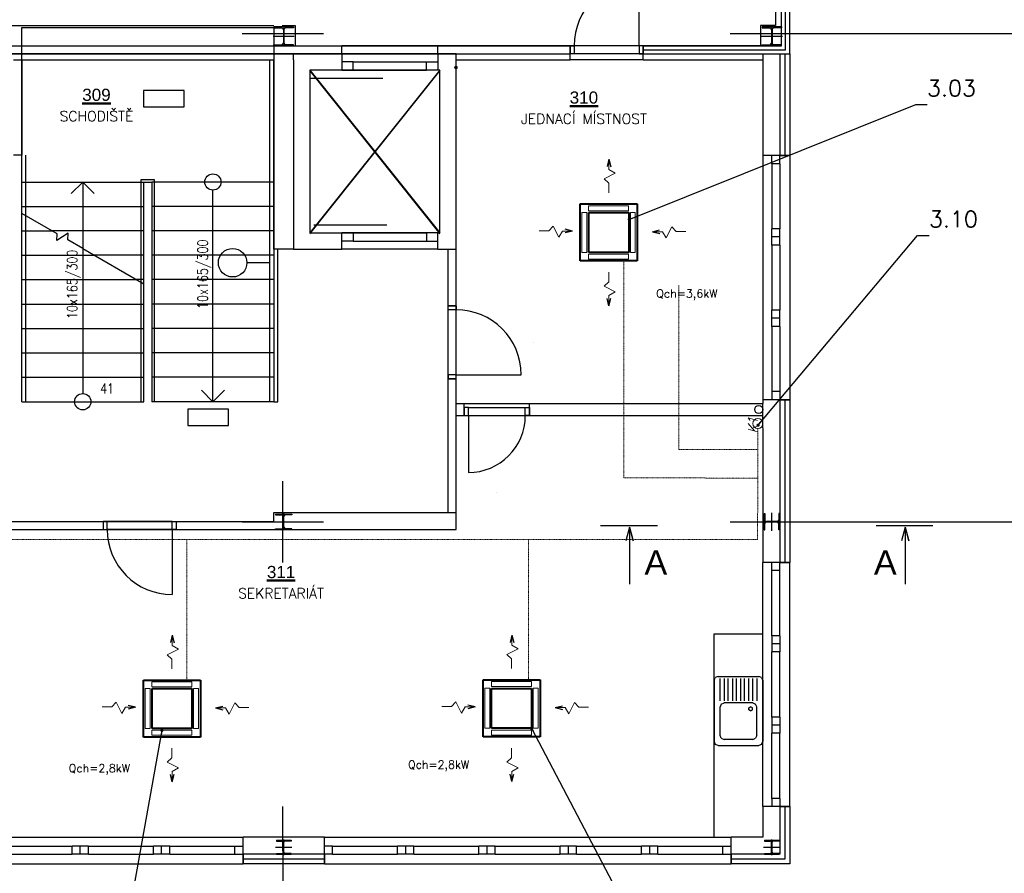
# Model space of a CAD drawing. Header units: millimetres. Extents: x 6435372 to 7248404, y 1559872 to 1886246.
# Tile 149 of 208: x 6968972 to 6981076, y 1679774 to 1690264. Entities that reach past the tile are written whole.
import ezdxf
from ezdxf.enums import TextEntityAlignment as Align

# ---------------------------------------------------------------- set-up
doc = ezdxf.new("R2010")
doc.units = ezdxf.units.MM
doc.linetypes.add('DASHDOT', pattern=[1, 0.5, -0.25, 0, -0.25])
for name, color, linetype, lineweight in [('CKPOPISM', 8, 'Continuous', 50), ('CKPOPISM_POPIS', 8, 'Continuous', 25), ('IN_C_TENKA', 7, 'Continuous', 18), ('V-chladivo', 180, 'OKRUH_1', 40), ('VZT', 130, 'Continuous', 40)]:
    doc.layers.add(name, color=color, linetype=linetype, lineweight=lineweight)
for name, color, linetype in [('Popisky', 7, 'Continuous'), ('Pozice', 6, 'Continuous'), ('Stavba', 152, 'Continuous'), ('VzT šipky', 7, 'Continuous'), ('Řezy', 7, 'Continuous')]:
    doc.layers.add(name, color=color, linetype=linetype)
doc.styles.add('ARIAL', font='arial.ttf')
doc.styles.add('KURZIVA', font='italic__.ttf')
doc.styles.add('ROMANS', font='ROMANS', dxfattribs={"height": 0.2})
doc.styles.get("Standard").update_dxf_attribs({"font": 'romans.shx'})
doc.linetypes.add('OKRUH_1', pattern='A,25,-18,25,-18,["1",Standard,S=9,R=0,X=-5,Y=-4.5],-12', length=98)
doc.dimstyles.new('pozice50', dxfattribs={"dimtxt": 200, "dimasz": 40, "dimexe": 20, "dimexo": 100, "dimgap": 100, "dimtad": 3, "dimjust": 3, "dimdec": 0, "dimtxsty": 'ROMANS', "dimblk": 'OBLIQUE', "dimcen": -3, "dimclrd": 7, "dimclre": 7, "dimclrt": 6, "dimadec": 0, "dimazin": 0, "dimtfac": 1, "dimtdec": 0, "dimtmove": 0, "dimatfit": 3, "dimldrblk": 'DOT', "dimfxl": 1, "dimarcsym": 0})

# ---------------------------------------------------------------- blocks, each defined once
blk = doc.blocks.new('CKBL2010716102454', base_point=(99257, -36297))
blk = doc.blocks.new('CKBL2010716102432', base_point=(100937, -31650))
blk = doc.blocks.new('CKBL2032316081307')
blk = doc.blocks.new('_Dot')
at = {"color": 0, "lineweight": -2}
blk.add_line((-0.5, 0), (-1, 0), dxfattribs=at)
at = {"color": 0, "const_width": 0.5}
blk.add_lwpolyline([(-0.25, 0, 1), (0.25, 0, 1)], format="xyb", close=True, dxfattribs=at)
blk = doc.blocks.new('_Oblique')
at = {"color": 0, "lineweight": -2}
blk.add_line((-0.5, -0.5), (0.5, 0.5), dxfattribs=at)

msp = doc.modelspace()

# ---------------------------------------------------------------- linework, layer by layer
at = {"layer": 'IN_C_TENKA'}
for p, q in [((6974137.4, 1689633.9), (6972537.4, 1687633.9)), ((6972537.4, 1689633.9), (6974137.4, 1687633.9))]:
    msp.add_line(p, q, dxfattribs=at)
at = {"layer": 'Stavba'}
for p, q in [((6978262.4, 1691843.9), (6978262.4, 1690193.9)), ((6978337.4, 1689943.9), (6978337.4, 1691843.9)), ((6978337.4, 1689943.9), (6978337.4, 1691843.9)), ((6978387.4, 1689893.9), (6978387.4, 1691843.9)), ((6978437.4, 1689843.9), (6978437.4, 1691843.9)), ((6978437.4, 1689843.9), (6978437.4, 1691843.9)), ((6976587.4, 1689943.9), (6976587.4, 1690743.9)), ((6966077.4, 1690193.9), (6972097.4, 1690193.9)), ((6968997.4, 1687883.7), (6968997.4, 1690168.9)), ((6968997.4, 1690168.9), (6972097.4, 1690168.9)), ((6971705.4, 1690093.9), (6972705.4, 1690093.9)), ((6972337.4, 1690173.9), (6972097.4, 1690173.9)), ((6972097.4, 1690173.9), (6972097.4, 1690161.9)), ((6972097.4, 1690168.9), (6972097.4, 1685568.9)), ((6972097.4, 1690161.9), (6972192.6, 1690161.9)), ((6972197.4, 1690193.9), (6972357.4, 1690193.9)), ((6972213.6, 1690140.9), (6972213.6, 1689976.9)), ((6972217.4, 1690183.9), (6972217.4, 1689933.9)), ((6972221.1, 1690140.9), (6972221.1, 1689976.9)), ((6972337.4, 1690161.9), (6972242.1, 1690161.9)), ((6972337.4, 1690173.9), (6972337.4, 1690161.9)), ((6972357.4, 1690193.9), (6972357.4, 1689943.9)), ((6977705.3, 1690093.9), (6982309.7, 1690093.9)), ((6978077.4, 1690193.9), (6978077.4, 1689943.9)), ((6978262.4, 1690193.9), (6978077.4, 1690193.9)), ((6978337.4, 1690173.9), (6978097.4, 1690173.9)), ((6978097.4, 1690173.9), (6978097.4, 1690161.9)), ((6978097.4, 1690161.9), (6978192.6, 1690161.9)), ((6978213.6, 1690140.9), (6978213.6, 1689976.9)), ((6978217.4, 1690183.9), (6978217.4, 1689933.9)), ((6978221.1, 1690140.9), (6978221.1, 1689976.9)), ((6978337.4, 1690161.9), (6978242.1, 1690161.9)), ((6978337.4, 1690173.9), (6978337.4, 1690161.9)), ((6972347.4, 1690058.9), (6972087.4, 1690058.9)), ((6978347.4, 1690058.9), (6978087.4, 1690058.9)), ((6961497.4, 1689943.9), (6975737.4, 1689943.9)), ((6972097.4, 1689943.9), (6972097.4, 1689955.9)), ((6972097.4, 1689955.9), (6972192.6, 1689955.9)), ((6972097.4, 1689943.9), (6972197.4, 1689943.9)), ((6972337.4, 1689943.9), (6972097.4, 1689943.9)), ((6972337.4, 1689955.9), (6972242.1, 1689955.9)), ((6972337.4, 1689943.9), (6972337.4, 1689955.9)), ((6974112.4, 1689943.9), (6972932.4, 1689943.9)), ((6972932.4, 1689843.9), (6972932.4, 1689943.9)), ((6975737.4, 1689943.9), (6974112.4, 1689943.9)), ((6974112.4, 1689843.9), (6974112.4, 1689943.9)), ((6976637.4, 1689943.9), (6975737.4, 1689943.9)), ((6975737.4, 1689943.9), (6975787.4, 1689943.9)), ((6975737.4, 1689843.9), (6975737.4, 1689943.9)), ((6975737.4, 1689843.9), (6975737.4, 1689943.9)), ((6975737.4, 1689943.9), (6975737.4, 1689843.9)), ((6976587.4, 1689943.9), (6975787.4, 1689943.9)), ((6975787.4, 1689943.9), (6975787.4, 1689843.9)), ((6976637.4, 1689943.9), (6976587.4, 1689943.9)), ((6976587.4, 1689943.9), (6976587.4, 1689843.9)), ((6976637.4, 1689843.9), (6976637.4, 1689943.9)), ((6976637.4, 1689843.9), (6976637.4, 1689943.9)), ((6978337.4, 1689943.9), (6976637.4, 1689943.9)), ((6976637.4, 1689943.9), (6978337.4, 1689943.9)), ((6976637.4, 1689943.9), (6976637.4, 1689843.9)), ((6976637.4, 1689893.9), (6978387.4, 1689893.9)), ((6978097.4, 1689943.9), (6978097.4, 1689955.9)), ((6978097.4, 1689955.9), (6978192.6, 1689955.9)), ((6978337.4, 1689943.9), (6978097.4, 1689943.9)), ((6978337.4, 1689955.9), (6978242.1, 1689955.9)), ((6978337.4, 1689943.9), (6978337.4, 1689955.9)), ((6961497.4, 1689843.9), (6975737.4, 1689843.9)), ((6961827.4, 1689843.9), (6972337.4, 1689843.9)), ((6972337.4, 1689843.9), (6961827.4, 1689843.9)), ((6968897.4, 1689768.9), (6968997.4, 1689768.9)), ((6968997.4, 1689768.9), (6972097.4, 1689768.9)), ((6968997.4, 1689768.9), (6968997.4, 1688598.9)), ((6972047.4, 1685568.8), (6972047.4, 1689768.9)), ((6972097.4, 1687443.9), (6972097.4, 1689768.9)), ((6972932.4, 1689843.9), (6972337.4, 1689843.9)), ((6972337.4, 1689843.9), (6972932.4, 1689843.9)), ((6972932.4, 1689843.9), (6972337.4, 1689843.9)), ((6972337.4, 1689843.9), (6972337.4, 1689843.9)), ((6972337.4, 1689768.9), (6972337.4, 1689843.9)), ((6972337.4, 1689768.9), (6972337.4, 1687443.9)), ((6974112.4, 1689843.9), (6972932.4, 1689843.9)), ((6974112.4, 1689843.9), (6972932.4, 1689843.9)), ((6972932.4, 1689843.9), (6972932.4, 1689643.9)), ((6972932.4, 1689743.9), (6972932.4, 1689643.9)), ((6973072.4, 1689743.9), (6972932.4, 1689743.9)), ((6973072.4, 1689743.9), (6973972.4, 1689743.9)), ((6973072.4, 1689643.9), (6973072.4, 1689743.9)), ((6973972.4, 1689643.9), (6973972.4, 1689743.9)), ((6973972.4, 1689743.9), (6974112.4, 1689743.9)), ((6974112.4, 1689843.9), (6974112.4, 1689643.9)), ((6974337.4, 1689843.9), (6974112.4, 1689843.9)), ((6974112.4, 1689743.9), (6974112.4, 1689643.9)), ((6974337.4, 1689843.9), (6975737.4, 1689843.9)), ((6974337.4, 1689768.9), (6974337.4, 1689843.9)), ((6974337.4, 1689768.9), (6975737.4, 1689768.9)), ((6974337.4, 1687443.9), (6974337.4, 1689768.9)), ((6974337.4, 1689768.9), (6974337.4, 1689768.9)), ((6975787.4, 1689843.9), (6975737.4, 1689843.9)), ((6975737.4, 1689768.9), (6975737.4, 1689843.9)), ((6976637.4, 1689843.9), (6975737.4, 1689843.9)), ((6976637.4, 1689768.9), (6975737.4, 1689768.9)), ((6976587.4, 1689843.9), (6975787.4, 1689843.9)), ((6976587.4, 1689843.9), (6976637.4, 1689843.9)), ((6976637.4, 1689768.9), (6976637.4, 1689843.9)), ((6976637.4, 1689843.9), (6978107.4, 1689843.9)), ((6976637.4, 1689843.9), (6978437.4, 1689843.9)), ((6976637.4, 1689768.9), (6978107.4, 1689768.9)), ((6978107.4, 1689843.9), (6978437.4, 1689843.9)), ((6978107.4, 1689843.9), (6978107.4, 1689768.9)), ((6978107.4, 1689843.9), (6978107.4, 1688593.9)), ((6978317.4, 1689843.9), (6978317.4, 1688593.9)), ((6978317.4, 1689843.9), (6978437.4, 1689843.9)), ((6978377.4, 1689843.9), (6978377.4, 1688593.9)), ((6978437.4, 1689843.9), (6978437.4, 1688593.9)), ((6972537.4, 1689643.9), (6972537.4, 1687643.9)), ((6972932.4, 1689643.9), (6972537.4, 1689643.9)), ((6972537.4, 1689643.9), (6974137.4, 1687643.9)), ((6974137.4, 1689643.9), (6972537.4, 1687643.9)), ((6974112.4, 1689643.9), (6972932.4, 1689643.9)), ((6972932.4, 1689643.9), (6973072.4, 1689643.9)), ((6973072.4, 1689643.9), (6973972.4, 1689643.9)), ((6974112.4, 1689643.9), (6973972.4, 1689643.9)), ((6974137.4, 1689643.9), (6974112.4, 1689643.9)), ((6974137.4, 1687643.9), (6974137.4, 1689643.9)), ((6972537.4, 1689543.9), (6973437.4, 1689543.9)), ((6970994.1, 1689394.7), (6970494.1, 1689394.7)), ((6970494.1, 1689394.7), (6970494.1, 1689194.7)), ((6970994.1, 1689194.7), (6970994.1, 1689394.7)), ((6970494.1, 1689194.7), (6970994.1, 1689194.7)), ((6968997.4, 1688598.9), (6968897.4, 1688598.9)), ((6968997.4, 1687498.9), (6968997.4, 1688598.9)), ((6969047.4, 1685568.9), (6969047.4, 1688598.9)), ((6978107.4, 1688593.9), (6978107.4, 1685593.9)), ((6978437.4, 1688593.9), (6978107.4, 1688593.9)), ((6978217.4, 1688493.9), (6978217.4, 1688593.9)), ((6978317.4, 1688593.9), (6978217.4, 1688593.9)), ((6978317.4, 1688493.9), (6978317.4, 1688593.9)), ((6978317.4, 1688593.9), (6978437.4, 1688593.9)), ((6978437.4, 1688593.9), (6978437.4, 1685593.9)), ((6978217.4, 1688493.9), (6978217.4, 1687693.9)), ((6978317.4, 1688493.9), (6978217.4, 1688493.9)), ((6978317.4, 1688493.9), (6978317.4, 1687693.9)), ((6970467.4, 1687035), (6970467.4, 1688298.9)), ((6970467.4, 1688298.9), (6970497.4, 1688298.9)), ((6970497.4, 1688298.9), (6970627.4, 1688298.9)), ((6970627.4, 1688298.9), (6970627.4, 1685568.8)), ((6968997.4, 1688268.9), (6970497.4, 1688268.9)), ((6968997.4, 1688268.9), (6970497.4, 1688268.9)), ((6969747.4, 1688268.9), (6969606.1, 1688127.6)), ((6969747.4, 1688268.9), (6969888.7, 1688127.6)), ((6969747.4, 1688268.9), (6969747.4, 1685668.8)), ((6970497.4, 1687017.7), (6970497.4, 1688268.9)), ((6970497.4, 1688268.9), (6970597.4, 1688268.9)), ((6972097.4, 1688268.9), (6970597.4, 1688268.9)), ((6972097.4, 1688268.9), (6970597.4, 1688268.9)), ((6970597.4, 1688268.9), (6970597.4, 1685568.9)), ((6971347.4, 1685568.9), (6971347.4, 1688169)), ((6968997.4, 1687968.9), (6970497.4, 1687968.9)), ((6972097.4, 1687968.9), (6970597.4, 1687968.9)), ((6968997.4, 1685568.9), (6968997.4, 1687883.7)), ((6969432.4, 1687632.5), (6968997.4, 1687883.7)), ((6969432.4, 1687632.5), (6968997.4, 1687883.7)), ((6968997.4, 1687668.9), (6969369.5, 1687668.9)), ((6970497.4, 1687668.9), (6969369.5, 1687668.9)), ((6972097.4, 1687668.9), (6970597.4, 1687668.9)), ((6972586.4, 1687742.2), (6973486.4, 1687742.2)), ((6978217.4, 1687593.9), (6978217.4, 1687693.9)), ((6978317.4, 1687693.9), (6978217.4, 1687693.9)), ((6978317.4, 1687593.9), (6978317.4, 1687693.9)), ((6969567.4, 1687641.2), (6969427.4, 1687548.8)), ((6969567.4, 1687641.2), (6969427.4, 1687548.8)), ((6969427.4, 1687548.8), (6969432.4, 1687632.5)), ((6969427.4, 1687548.8), (6969432.4, 1687632.5)), ((6969562.3, 1687557.5), (6969567.4, 1687641.2)), ((6969562.3, 1687557.5), (6969567.4, 1687641.2)), ((6969747.4, 1687450.7), (6969562.3, 1687557.5)), ((6969747.4, 1687450.7), (6969562.3, 1687557.5)), ((6972537.4, 1687643.9), (6972932.4, 1687643.9)), ((6974112.4, 1687643.9), (6972932.4, 1687643.9)), ((6972932.4, 1687443.9), (6972932.4, 1687643.9)), ((6972932.4, 1687643.9), (6973072.4, 1687643.9)), ((6972932.4, 1687543.9), (6972932.4, 1687643.9)), ((6973072.4, 1687643.9), (6973972.4, 1687643.9)), ((6973072.4, 1687643.9), (6973072.4, 1687543.9)), ((6974112.4, 1687643.9), (6973972.4, 1687643.9)), ((6973972.4, 1687643.9), (6973972.4, 1687543.9)), ((6974112.4, 1687643.9), (6974137.4, 1687643.9)), ((6974112.4, 1687443.9), (6974112.4, 1687643.9)), ((6974112.4, 1687543.9), (6974112.4, 1687643.9)), ((6978317.4, 1687593.9), (6978217.4, 1687593.9)), ((6978217.4, 1687493.9), (6978217.4, 1687593.9)), ((6978317.4, 1687493.9), (6978317.4, 1687593.9)), ((6969747.4, 1687450.7), (6970497.4, 1687017.7)), ((6969747.4, 1687450.7), (6970497.4, 1687017.7)), ((6972337.4, 1687443.9), (6972097.4, 1687443.9)), ((6972147.4, 1685568.8), (6972147.4, 1687443.9)), ((6972337.4, 1687443.9), (6972932.4, 1687443.9)), ((6973072.4, 1687543.9), (6972932.4, 1687543.9)), ((6974112.4, 1687443.9), (6972932.4, 1687443.9)), ((6973072.4, 1687543.9), (6973972.4, 1687543.9)), ((6973972.4, 1687543.9), (6974112.4, 1687543.9)), ((6974112.4, 1687443.9), (6974237.4, 1687443.9)), ((6974237.4, 1686748.9), (6974237.4, 1687443.9)), ((6974237.4, 1687443.9), (6974337.4, 1687443.9)), ((6974337.4, 1686748.9), (6974337.4, 1687443.9)), ((6978217.4, 1687493.9), (6978217.4, 1686693.9)), ((6978317.4, 1687493.9), (6978217.4, 1687493.9)), ((6978317.4, 1687493.9), (6978317.4, 1686693.9)), ((6968997.4, 1687368.9), (6969889.1, 1687368.9)), ((6970497.4, 1687368.9), (6969889.1, 1687368.9)), ((6972097.4, 1687368.9), (6970597.4, 1687368.9)), ((6972047.4, 1687276.8), (6971764.6, 1687276.8)), ((6968997.4, 1687068.9), (6970408.7, 1687068.9)), ((6970497.4, 1687068.9), (6970408.7, 1687068.9)), ((6972097.4, 1687068.9), (6970597.4, 1687068.9)), ((6970467.4, 1685568.8), (6970467.4, 1687035)), ((6970497.4, 1685568.9), (6970497.4, 1687017.7)), ((6968997.4, 1686768.9), (6970497.4, 1686768.9)), ((6972097.4, 1686768.9), (6970597.4, 1686768.9)), ((6974237.4, 1685848.9), (6974237.4, 1686748.9)), ((6974337.4, 1686748.9), (6974237.4, 1686748.9)), ((6974237.4, 1686698.9), (6974237.4, 1686748.9)), ((6974237.4, 1686748.9), (6974337.4, 1686748.9)), ((6974237.4, 1685898.9), (6974237.4, 1686698.9)), ((6974337.4, 1686698.9), (6974237.4, 1686698.9)), ((6974337.4, 1685848.9), (6974337.4, 1686748.9)), ((6974337.4, 1686748.9), (6974337.4, 1686698.9)), ((6974337.4, 1685898.9), (6974337.4, 1686698.9)), ((6978217.4, 1686593.9), (6978217.4, 1686693.9)), ((6978317.4, 1686693.9), (6978217.4, 1686693.9)), ((6978317.4, 1686593.9), (6978217.4, 1686593.9)), ((6978217.4, 1686493.9), (6978217.4, 1686593.9)), ((6978317.4, 1686593.9), (6978317.4, 1686693.9)), ((6978317.4, 1686493.9), (6978317.4, 1686593.9)), ((6968997.4, 1686468.9), (6970497.4, 1686468.9)), ((6972097.4, 1686468.9), (6970597.4, 1686468.9)), ((6978217.4, 1686493.9), (6978217.4, 1685693.9)), ((6978317.4, 1686493.9), (6978217.4, 1686493.9)), ((6978317.4, 1686493.9), (6978317.4, 1685693.9)), ((6975282.4, 1686298.9), (6975282.4, 1686298.9)), ((6968997.4, 1686168.9), (6970497.4, 1686168.9)), ((6972097.4, 1686168.9), (6970597.4, 1686168.9)), ((6968997.4, 1685868.9), (6970497.4, 1685868.9)), ((6972097.4, 1685868.9), (6970597.4, 1685868.9)), ((6974337.4, 1685898.9), (6974237.4, 1685898.9)), ((6974237.4, 1685898.9), (6974237.4, 1685848.9)), ((6974337.4, 1685848.9), (6974337.4, 1685898.9)), ((6974337.4, 1685898.9), (6975137.4, 1685898.9)), ((6974337.4, 1685848.9), (6974237.4, 1685848.9)), ((6974237.4, 1685848.9), (6974337.4, 1685848.9)), ((6974237.4, 1684208.9), (6974237.4, 1685848.9)), ((6974337.4, 1685548.9), (6974337.4, 1685848.9)), ((6971347.4, 1685568.9), (6971206.1, 1685710.2)), ((6971347.4, 1685568.9), (6971488.7, 1685710.2)), ((6978317.4, 1685693.9), (6978217.4, 1685693.9)), ((6978217.4, 1685693.9), (6978217.4, 1685593.9)), ((6978317.4, 1685693.9), (6978317.4, 1685593.9)), ((6968997.4, 1685568.9), (6970497.4, 1685568.9)), ((6968997.4, 1685568.8), (6968997.4, 1685568.9)), ((6969047.4, 1685568.8), (6969047.4, 1685568.9)), ((6970497.4, 1685568.8), (6970497.4, 1685568.9)), ((6972097.4, 1685568.9), (6970597.4, 1685568.9)), ((6970597.4, 1685568.9), (6970597.4, 1685568.8)), ((6972097.4, 1685568.9), (6972097.4, 1685568.8)), ((6972097.4, 1685568.8), (6972147.4, 1685568.8)), ((6974337.4, 1685398.9), (6974337.4, 1685548.9)), ((6974337.4, 1685548.9), (6974437.4, 1685548.9)), ((6974437.4, 1685548.9), (6975237.4, 1685548.9)), ((6974437.4, 1685398.9), (6974437.4, 1685548.9)), ((6974487.4, 1685498.9), (6974437.4, 1685498.9)), ((6974437.4, 1685498.9), (6974437.4, 1685398.9)), ((6974487.4, 1685498.9), (6975187.4, 1685498.9)), ((6974487.4, 1685398.9), (6974487.4, 1685498.9)), ((6975187.4, 1685398.9), (6975187.4, 1685498.9)), ((6975187.4, 1685498.9), (6975237.4, 1685498.9)), ((6975237.4, 1685548.9), (6978107.4, 1685548.9)), ((6975237.4, 1685398.9), (6975237.4, 1685548.9)), ((6975237.4, 1685498.9), (6975237.4, 1685398.9)), ((6978437.4, 1685593.9), (6978107.4, 1685593.9)), ((6978107.4, 1685593.9), (6978107.4, 1685548.9)), ((6978107.4, 1685248.9), (6978107.4, 1685548.9)), ((6978317.4, 1685593.9), (6978217.4, 1685593.9)), ((6978317.4, 1685593.9), (6978317.4, 1683593.9)), ((6978317.4, 1685593.9), (6978437.4, 1685593.9)), ((6978377.4, 1685593.9), (6978377.4, 1683593.9)), ((6978437.4, 1685593.9), (6978437.4, 1683593.9)), ((6971537.4, 1685475.5), (6971037.4, 1685475.5)), ((6971037.4, 1685475.5), (6971037.4, 1685275.5)), ((6971537.4, 1685275.5), (6971537.4, 1685475.5)), ((6974337.4, 1685398.9), (6974437.4, 1685398.9)), ((6974337.4, 1683998.9), (6974337.4, 1685398.9)), ((6974437.4, 1685398.9), (6975237.4, 1685398.9)), ((6974437.4, 1685398.9), (6974487.4, 1685398.9)), ((6974487.4, 1685398.9), (6975187.4, 1685398.9)), ((6974487.4, 1685398.9), (6974487.4, 1684698.9)), ((6975237.4, 1685398.9), (6975187.4, 1685398.9)), ((6975237.4, 1685398.9), (6978107.4, 1685398.9)), ((6971037.4, 1685275.5), (6971537.4, 1685275.5)), ((6978107.4, 1685248.9), (6978107.4, 1683593.9)), ((6972205.4, 1683593.9), (6972205.4, 1684593.9)), ((6974837.4, 1684453.9), (6974837.4, 1684453.9)), ((6972097.4, 1684098.9), (6972097.4, 1684208.9)), ((6972097.4, 1684208.9), (6972337.4, 1684208.9)), ((6972117.4, 1684188.9), (6972317.4, 1684188.9)), ((6972117.4, 1684188.9), (6972117.4, 1684178.9)), ((6972117.4, 1684178.9), (6972196.1, 1684178.9)), ((6972214.1, 1684026.9), (6972214.1, 1684160.9)), ((6972217.4, 1683988.9), (6972217.4, 1684198.9)), ((6972220.6, 1684026.9), (6972220.6, 1684160.9)), ((6972317.4, 1684178.9), (6972238.6, 1684178.9)), ((6972317.4, 1684188.9), (6972317.4, 1684178.9)), ((6972337.4, 1684208.9), (6974237.4, 1684208.9)), ((6972337.4, 1684208.9), (6972337.4, 1684208.9)), ((6974237.4, 1684208.9), (6974337.4, 1684208.9)), ((6978122.4, 1683993.9), (6978122.4, 1684193.9)), ((6978122.4, 1684193.9), (6978132.4, 1684193.9)), ((6978132.4, 1684193.9), (6978132.4, 1684115.1)), ((6978217.4, 1683983.9), (6978217.4, 1684203.9)), ((6978312.4, 1684193.9), (6978302.4, 1684193.9)), ((6978302.4, 1684193.9), (6978302.4, 1684115.1)), ((6978312.4, 1683993.9), (6978312.4, 1684193.9)), ((6967697.4, 1684098.9), (6969997.4, 1684098.9)), ((6969997.4, 1684098.9), (6969997.4, 1683998.9)), ((6969997.4, 1684098.9), (6970897.4, 1684098.9)), ((6970047.4, 1684098.9), (6969997.4, 1684098.9)), ((6969997.4, 1684098.9), (6969997.4, 1683998.9)), ((6970847.4, 1684098.9), (6970047.4, 1684098.9)), ((6970047.4, 1683998.9), (6970047.4, 1684098.9)), ((6970847.4, 1683998.9), (6970847.4, 1684098.9)), ((6970847.4, 1684098.9), (6970897.4, 1684098.9)), ((6970897.4, 1684098.9), (6970897.4, 1683998.9)), ((6970897.4, 1684098.9), (6970897.4, 1683998.9)), ((6970897.4, 1684098.9), (6972097.4, 1684098.9)), ((6971705.4, 1684093.9), (6972705.4, 1684093.9)), ((6972107.4, 1684093.9), (6972327.4, 1684093.9)), ((6977705.3, 1684093.9), (6982309.7, 1684093.9)), ((6978322.4, 1684093.9), (6978112.4, 1684093.9)), ((6978132.4, 1683993.9), (6978132.4, 1684072.6)), ((6978284.4, 1684097.1), (6978150.4, 1684097.1)), ((6978284.4, 1684090.6), (6978150.4, 1684090.6)), ((6978302.4, 1683993.9), (6978302.4, 1684072.6)), ((6967767.4, 1683998.9), (6969997.4, 1683998.9)), ((6969997.4, 1683998.9), (6970897.4, 1683998.9)), ((6969997.4, 1683998.9), (6970047.4, 1683998.9)), ((6970847.4, 1683998.9), (6970047.4, 1683998.9)), ((6970897.4, 1683998.9), (6970847.4, 1683998.9)), ((6970847.4, 1683998.9), (6970847.4, 1683198.9)), ((6970897.4, 1683998.9), (6974337.4, 1683998.9)), ((6972117.4, 1683998.9), (6972117.4, 1684008.9)), ((6972117.4, 1684008.9), (6972196.1, 1684008.9)), ((6972117.4, 1683998.9), (6972317.4, 1683998.9)), ((6972317.4, 1684008.9), (6972238.6, 1684008.9)), ((6972317.4, 1683998.9), (6972317.4, 1684008.9)), ((6978122.4, 1683993.9), (6978132.4, 1683993.9)), ((6978312.4, 1683993.9), (6978302.4, 1683993.9)), ((6978107.4, 1680593.9), (6978107.4, 1683593.9)), ((6978437.4, 1683593.9), (6978107.4, 1683593.9)), ((6978217.4, 1683493.9), (6978217.4, 1683593.9)), ((6978317.4, 1683593.9), (6978217.4, 1683593.9)), ((6978317.4, 1683493.9), (6978317.4, 1683593.9)), ((6978317.4, 1683593.9), (6978437.4, 1683593.9)), ((6978437.4, 1680593.9), (6978437.4, 1683593.9)), ((6978217.4, 1682693.9), (6978217.4, 1683493.9)), ((6978317.4, 1683493.9), (6978217.4, 1683493.9)), ((6978317.4, 1682693.9), (6978317.4, 1683493.9)), ((6977507.4, 1680218.4), (6977507.4, 1682718.4)), ((6977507.4, 1682718.4), (6978107.4, 1682718.4)), ((6978317.4, 1682693.9), (6978217.4, 1682693.9)), ((6978217.4, 1682693.9), (6978217.4, 1682593.9)), ((6978317.4, 1682593.9), (6978217.4, 1682593.9)), ((6978217.4, 1682593.9), (6978217.4, 1682493.9)), ((6978317.4, 1682693.9), (6978317.4, 1682593.9)), ((6978317.4, 1682593.9), (6978317.4, 1682493.9)), ((6978217.4, 1681693.9), (6978217.4, 1682493.9)), ((6978317.4, 1682493.9), (6978217.4, 1682493.9)), ((6978317.4, 1681693.9), (6978317.4, 1682493.9)), ((6977507.4, 1682143.4), (6977522, 1682178.7)), ((6977507.4, 1682143.4), (6977507.4, 1681868.4)), ((6977557.4, 1682193.4), (6977522, 1682178.7)), ((6977557.4, 1682193.4), (6978057.4, 1682193.4)), ((6977582.4, 1681893.4), (6977582.4, 1682168.4)), ((6977632.4, 1682168.4), (6977632.4, 1681893.4)), ((6977682.4, 1681893.4), (6977682.4, 1682168.4)), ((6977732.4, 1682168.4), (6977732.4, 1681893.4)), ((6977782.4, 1681893.4), (6977782.4, 1682168.4)), ((6977832.4, 1682168.4), (6977832.4, 1681893.4)), ((6977882.4, 1681893.4), (6977882.4, 1682168.4)), ((6977932.4, 1682168.4), (6977932.4, 1681893.4)), ((6977982.4, 1681893.4), (6977982.4, 1682168.4)), ((6978032.4, 1682168.4), (6978032.4, 1681893.4)), ((6978092.7, 1682178.7), (6978057.4, 1682193.4)), ((6978092.7, 1682178.7), (6978107.4, 1682143.4)), ((6978107.4, 1682143.4), (6978107.4, 1681868.4)), ((6977507.4, 1681868.4), (6977507.4, 1681393.4)), ((6977597, 1681853.7), (6977632.4, 1681868.4)), ((6977982.4, 1681868.4), (6977632.4, 1681868.4)), ((6977982.4, 1681868.4), (6978017.7, 1681853.7)), ((6978107.4, 1681868.4), (6978107.4, 1681393.4)), ((6977597, 1681853.7), (6977582.4, 1681818.4)), ((6977582.4, 1681468.4), (6977582.4, 1681818.4)), ((6977935.7, 1681805.9), (6977957.4, 1681818.4)), ((6977935.7, 1681780.9), (6977935.7, 1681805.9)), ((6977957.4, 1681768.4), (6977935.7, 1681780.9)), ((6977979, 1681805.9), (6977957.4, 1681818.4)), ((6977957.4, 1681768.4), (6977979, 1681780.9)), ((6977979, 1681780.9), (6977979, 1681805.9)), ((6978032.4, 1681818.4), (6978017.7, 1681853.7)), ((6978032.4, 1681468.4), (6978032.4, 1681818.4)), ((6978317.4, 1681693.9), (6978217.4, 1681693.9)), ((6978217.4, 1681693.9), (6978217.4, 1681593.9)), ((6978317.4, 1681693.9), (6978317.4, 1681593.9)), ((6978317.4, 1681593.9), (6978217.4, 1681593.9)), ((6978217.4, 1681593.9), (6978217.4, 1681493.9)), ((6978217.4, 1680693.9), (6978217.4, 1681493.9)), ((6978317.4, 1681493.9), (6978217.4, 1681493.9)), ((6978317.4, 1681593.9), (6978317.4, 1681493.9)), ((6978317.4, 1680693.9), (6978317.4, 1681493.9)), ((6977507.4, 1681393.4), (6977522, 1681358)), ((6977597, 1681433), (6977582.4, 1681468.4)), ((6977597, 1681433), (6977632.4, 1681418.4)), ((6977982.4, 1681418.4), (6977632.4, 1681418.4)), ((6977982.4, 1681418.4), (6978017.7, 1681433)), ((6978032.4, 1681468.4), (6978017.7, 1681433)), ((6978092.7, 1681358), (6978107.4, 1681393.4)), ((6977557.4, 1681343.4), (6977522, 1681358)), ((6977557.4, 1681343.4), (6978057.4, 1681343.4)), ((6978092.7, 1681358), (6978057.4, 1681343.4)), ((6978317.4, 1680693.9), (6978217.4, 1680693.9)), ((6978217.4, 1680693.9), (6978217.4, 1680593.9)), ((6978317.4, 1680693.9), (6978317.4, 1680593.9)), ((6972217.5, 1677362.7), (6972205.4, 1680593.9)), ((6978107.4, 1680593.9), (6978107.4, 1680218.4)), ((6978437.4, 1680593.9), (6978107.4, 1680593.9)), ((6978317.4, 1680593.9), (6978217.4, 1680593.9)), ((6978317.4, 1680593.9), (6978317.4, 1680008.4)), ((6978317.4, 1680593.9), (6978437.4, 1680593.9)), ((6978377.4, 1680593.9), (6978377.4, 1679948.4)), ((6978437.4, 1680593.9), (6978437.4, 1679888.4)), ((6967767.4, 1680218.4), (6971717.4, 1680218.4)), ((6972717.4, 1680218.4), (6971717.4, 1680218.4)), ((6971717.4, 1679888.4), (6971717.4, 1680218.4)), ((6972127.4, 1680179.4), (6972307.4, 1680179.4)), ((6972127.4, 1680179.4), (6972127.4, 1680169.9)), ((6972127.4, 1680169.9), (6972199.4, 1680169.9)), ((6972217.4, 1679998.4), (6972217.4, 1680189.4)), ((6972307.4, 1680169.9), (6972235.4, 1680169.9)), ((6972337.4, 1680218.4), (6972237.4, 1680218.4)), ((6972307.4, 1680179.4), (6972307.4, 1680169.9)), ((6972717.4, 1680218.4), (6977717.4, 1680218.4)), ((6972717.4, 1679888.4), (6972717.4, 1680218.4)), ((6977717.4, 1679888.4), (6977717.4, 1680218.4)), ((6978107.4, 1680218.4), (6977717.4, 1680218.4)), ((6978127.4, 1680179.4), (6978307.4, 1680179.4)), ((6978127.4, 1680179.4), (6978127.4, 1680169.9)), ((6978127.4, 1680169.9), (6978199.4, 1680169.9)), ((6978217.4, 1679998.4), (6978217.4, 1680189.4)), ((6978307.4, 1680169.9), (6978235.4, 1680169.9)), ((6978307.4, 1680179.4), (6978307.4, 1680169.9)), ((6968817.4, 1680108.4), (6969617.4, 1680108.4)), ((6969717.4, 1680108.4), (6969617.4, 1680108.4)), ((6969617.4, 1680008.4), (6969617.4, 1680108.4)), ((6969717.4, 1680008.4), (6969717.4, 1680108.4)), ((6969817.4, 1680108.4), (6969717.4, 1680108.4)), ((6969817.4, 1680108.4), (6970617.4, 1680108.4)), ((6969817.4, 1680008.4), (6969817.4, 1680108.4)), ((6970717.4, 1680108.4), (6970617.4, 1680108.4)), ((6970617.4, 1680008.4), (6970617.4, 1680108.4)), ((6970717.4, 1680008.4), (6970717.4, 1680108.4)), ((6970817.4, 1680108.4), (6970717.4, 1680108.4)), ((6970817.4, 1680108.4), (6971617.4, 1680108.4)), ((6970817.4, 1680008.4), (6970817.4, 1680108.4)), ((6971617.4, 1680008.4), (6971617.4, 1680108.4)), ((6971617.4, 1680108.4), (6971717.4, 1680108.4)), ((6971717.4, 1680008.4), (6971717.4, 1680108.4)), ((6972117.4, 1680093.9), (6972317.4, 1680093.9)), ((6972214.4, 1680032.9), (6972214.4, 1680154.9)), ((6972220.4, 1680032.9), (6972220.4, 1680154.9)), ((6972817.4, 1680108.4), (6972717.4, 1680108.4)), ((6972717.4, 1680008.4), (6972717.4, 1680108.4)), ((6972817.4, 1680108.4), (6973617.4, 1680108.4)), ((6972817.4, 1680008.4), (6972817.4, 1680108.4)), ((6973717.4, 1680108.4), (6973617.4, 1680108.4)), ((6973617.4, 1680008.4), (6973617.4, 1680108.4)), ((6973717.4, 1680008.4), (6973717.4, 1680108.4)), ((6973817.4, 1680108.4), (6973717.4, 1680108.4)), ((6973817.4, 1680108.4), (6974617.4, 1680108.4)), ((6973817.4, 1680008.4), (6973817.4, 1680108.4)), ((6974717.4, 1680108.4), (6974617.4, 1680108.4)), ((6974617.4, 1680008.4), (6974617.4, 1680108.4)), ((6974717.4, 1680008.4), (6974717.4, 1680108.4)), ((6974817.4, 1680108.4), (6974717.4, 1680108.4)), ((6974817.4, 1680108.4), (6975617.4, 1680108.4)), ((6974817.4, 1680008.4), (6974817.4, 1680108.4)), ((6975717.4, 1680108.4), (6975617.4, 1680108.4)), ((6975617.4, 1680008.4), (6975617.4, 1680108.4)), ((6975717.4, 1680008.4), (6975717.4, 1680108.4)), ((6975817.4, 1680108.4), (6975717.4, 1680108.4)), ((6975817.4, 1680108.4), (6976617.4, 1680108.4)), ((6975817.4, 1680008.4), (6975817.4, 1680108.4)), ((6976717.4, 1680108.4), (6976617.4, 1680108.4)), ((6976617.4, 1680008.4), (6976617.4, 1680108.4)), ((6976717.4, 1680008.4), (6976717.4, 1680108.4)), ((6976817.4, 1680108.4), (6976717.4, 1680108.4)), ((6976817.4, 1680108.4), (6977617.4, 1680108.4)), ((6976817.4, 1680008.4), (6976817.4, 1680108.4)), ((6977617.4, 1680008.4), (6977617.4, 1680108.4)), ((6977617.4, 1680108.4), (6977717.4, 1680108.4)), ((6977717.4, 1680008.4), (6977717.4, 1680108.4)), ((6978117.4, 1680093.9), (6978317.4, 1680093.9)), ((6978214.4, 1680032.9), (6978214.4, 1680154.9)), ((6978220.4, 1680032.9), (6978220.4, 1680154.9)), ((6968817.4, 1680008.4), (6969617.4, 1680008.4)), ((6969717.4, 1680008.4), (6969617.4, 1680008.4)), ((6969817.4, 1680008.4), (6969717.4, 1680008.4)), ((6969817.4, 1680008.4), (6970617.4, 1680008.4)), ((6970717.4, 1680008.4), (6970617.4, 1680008.4)), ((6970817.4, 1680008.4), (6970717.4, 1680008.4)), ((6970817.4, 1680008.4), (6971617.4, 1680008.4)), ((6971617.4, 1680008.4), (6971717.4, 1680008.4)), ((6972717.4, 1680008.4), (6971717.4, 1680008.4)), ((6971717.4, 1680008.4), (6971717.4, 1679888.4)), ((6972717.4, 1679948.4), (6971717.4, 1679948.4)), ((6972127.4, 1680008.4), (6972127.4, 1680017.9)), ((6972127.4, 1680017.9), (6972199.4, 1680017.9)), ((6972127.4, 1680008.4), (6972307.4, 1680008.4)), ((6972307.4, 1680017.9), (6972235.4, 1680017.9)), ((6972307.4, 1680008.4), (6972307.4, 1680017.9)), ((6972817.4, 1680008.4), (6972717.4, 1680008.4)), ((6972717.4, 1680008.4), (6972717.4, 1679888.4)), ((6972817.4, 1680008.4), (6973617.4, 1680008.4)), ((6973717.4, 1680008.4), (6973617.4, 1680008.4)), ((6973817.4, 1680008.4), (6973717.4, 1680008.4)), ((6973817.4, 1680008.4), (6974617.4, 1680008.4)), ((6974717.4, 1680008.4), (6974617.4, 1680008.4)), ((6974817.4, 1680008.4), (6974717.4, 1680008.4)), ((6974817.4, 1680008.4), (6975617.4, 1680008.4)), ((6975717.4, 1680008.4), (6975617.4, 1680008.4)), ((6975817.4, 1680008.4), (6975717.4, 1680008.4)), ((6975817.4, 1680008.4), (6976617.4, 1680008.4)), ((6976717.4, 1680008.4), (6976617.4, 1680008.4)), ((6976817.4, 1680008.4), (6976717.4, 1680008.4)), ((6976817.4, 1680008.4), (6977617.4, 1680008.4)), ((6977617.4, 1680008.4), (6977717.4, 1680008.4)), ((6978317.4, 1680008.4), (6977717.4, 1680008.4)), ((6977717.4, 1680008.4), (6977717.4, 1679888.4)), ((6978377.4, 1679948.4), (6977717.4, 1679948.4)), ((6978127.4, 1680008.4), (6978127.4, 1680017.9)), ((6978127.4, 1680017.9), (6978199.4, 1680017.9)), ((6978127.4, 1680008.4), (6978307.4, 1680008.4)), ((6978307.4, 1680017.9), (6978235.4, 1680017.9)), ((6978307.4, 1680008.4), (6978307.4, 1680017.9)), ((6966717.4, 1679888.4), (6971717.4, 1679888.4)), ((6972717.4, 1679888.4), (6971717.4, 1679888.4)), ((6972717.4, 1679888.4), (6977717.4, 1679888.4)), ((6978437.4, 1679888.4), (6977717.4, 1679888.4))]:
    msp.add_line(p, q, dxfattribs=at)
for centre, radius in [((6971347.4, 1688268.9), 99.9), ((6971589.6, 1687276.8), 175), ((6969747.4, 1685568.9), 99.9), ((6969747.4, 1685568.9), 0.000000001), ((6978057.4, 1685472.9), 50)]:
    msp.add_circle(centre, radius, dxfattribs=at)
for centre, radius, start, end in [((6976587.4, 1689943.9), 800, 90, 180), ((6972192.6, 1690140.9), 21, 0, 90), ((6972242.1, 1690140.9), 21, 90, 180), ((6978192.6, 1690140.9), 21, 0, 90), ((6978242.1, 1690140.9), 21, 90, 180), ((6972192.6, 1689976.9), 21, 270, 0), ((6972242.1, 1689976.9), 21, 180, 270), ((6978192.6, 1689976.9), 21, 270, 0), ((6978242.1, 1689976.9), 21, 180, 270), ((6974337.4, 1685898.9), 800, 0, 90), ((6974487.4, 1685398.9), 700, 270, 0), ((6972196.1, 1684160.9), 18, 0, 90), ((6972238.6, 1684160.9), 18, 90, 180), ((6978150.4, 1684115.1), 18, 180, 270), ((6978150.4, 1684072.6), 18, 90, 180), ((6978284.4, 1684115.1), 18, 270, 0), ((6978284.4, 1684072.6), 18, 0, 90), ((6970847.4, 1683998.9), 800, 180, 270), ((6972196.1, 1684026.9), 18, 270, 0), ((6972238.6, 1684026.9), 18, 180, 270), ((6972199.4, 1680154.9), 15, 0, 90), ((6972235.4, 1680154.9), 15, 90, 180), ((6978199.4, 1680154.9), 15, 0, 90), ((6978235.4, 1680154.9), 15, 90, 180), ((6972199.4, 1680032.9), 15, 270, 0), ((6972235.4, 1680032.9), 15, 180, 270), ((6978199.4, 1680032.9), 15, 270, 0), ((6978235.4, 1680032.9), 15, 180, 270)]:
    msp.add_arc(centre, radius, start, end, dxfattribs=at)
at = {"layer": 'V-chladivo', "ltscale": 400}
msp.add_circle((6974335.6, 1689676.2), 11.4, dxfattribs=at)
at = {"layer": 'VZT'}
for p, q in [((6975863.5, 1687998.8), (6976563.5, 1687998.8)), ((6975863.5, 1687298.9), (6975863.5, 1687998.8)), ((6976563.5, 1687998.8), (6976563.5, 1687298.9)), ((6975968.5, 1687893.9), (6976458.5, 1687893.9)), ((6975968.5, 1687403.9), (6975968.5, 1687893.9)), ((6976458.5, 1687893.9), (6976458.5, 1687403.9)), ((6976458.5, 1687403.9), (6975968.5, 1687403.9)), ((6976563.5, 1687298.9), (6975863.5, 1687298.9)), ((6970493.8, 1682148.6), (6971193.8, 1682148.6)), ((6970493.8, 1681448.6), (6970493.8, 1682148.6)), ((6971193.8, 1682148.6), (6971193.8, 1681448.6)), ((6974668.7, 1682151.6), (6975368.6, 1682151.6)), ((6974668.7, 1681451.7), (6974668.7, 1682151.6)), ((6975368.6, 1682151.6), (6975368.6, 1681451.7)), ((6970598.8, 1682043.6), (6971088.8, 1682043.6)), ((6970598.8, 1681553.6), (6970598.8, 1682043.6)), ((6971088.8, 1682043.6), (6971088.8, 1681553.6)), ((6974773.6, 1682046.6), (6975263.6, 1682046.6)), ((6974773.6, 1681556.7), (6974773.6, 1682046.6)), ((6975263.6, 1682046.6), (6975263.6, 1681556.7)), ((6971088.8, 1681553.6), (6970598.8, 1681553.6)), ((6975263.6, 1681556.7), (6974773.6, 1681556.7)), ((6971193.8, 1681448.6), (6970493.8, 1681448.6)), ((6975368.6, 1681451.7), (6974668.7, 1681451.7))]:
    msp.add_line(p, q, dxfattribs=at)
at = {"layer": 'VZT', "color": 7, "lineweight": 9}
for p, q in [((6975966, 1687977.6), (6975966, 1687916.7)), ((6976457.9, 1687977.6), (6975966, 1687977.6)), ((6975966, 1687916.7), (6976457.9, 1687916.7)), ((6976457.9, 1687916.7), (6976457.9, 1687977.6)), ((6975945.2, 1687896), (6975884.3, 1687896)), ((6975884.3, 1687896), (6975884.3, 1687404)), ((6975945.2, 1687404), (6975945.2, 1687896)), ((6976539.6, 1687896), (6976478.8, 1687896)), ((6976478.8, 1687896), (6976478.8, 1687404)), ((6976539.6, 1687404), (6976539.6, 1687896)), ((6975884.3, 1687404), (6975945.2, 1687404)), ((6975966, 1687320.1), (6975966, 1687381)), ((6975966, 1687381), (6976457.9, 1687381)), ((6976457.9, 1687320.1), (6975966, 1687320.1)), ((6976457.9, 1687381), (6976457.9, 1687320.1)), ((6976478.8, 1687404), (6976539.6, 1687404)), ((6970596.3, 1682127.4), (6970596.3, 1682066.5)), ((6971088.2, 1682127.4), (6970596.3, 1682127.4)), ((6971088.2, 1682066.5), (6971088.2, 1682127.4)), ((6974771.1, 1682130.4), (6974771.1, 1682069.5)), ((6975263.1, 1682130.4), (6974771.1, 1682130.4)), ((6975263.1, 1682069.5), (6975263.1, 1682130.4)), ((6970575.5, 1682045.7), (6970514.6, 1682045.7)), ((6970514.6, 1682045.7), (6970514.6, 1681553.8)), ((6970575.5, 1681553.8), (6970575.5, 1682045.7)), ((6970596.3, 1682066.5), (6971088.2, 1682066.5)), ((6971169.9, 1682045.7), (6971109, 1682045.7)), ((6971109, 1682045.7), (6971109, 1681553.8)), ((6971169.9, 1681553.8), (6971169.9, 1682045.7)), ((6974750.3, 1682048.7), (6974689.4, 1682048.7)), ((6974689.4, 1682048.7), (6974689.4, 1681556.8)), ((6974750.3, 1681556.8), (6974750.3, 1682048.7)), ((6974771.1, 1682069.5), (6975263.1, 1682069.5)), ((6975344.7, 1682048.7), (6975283.9, 1682048.7)), ((6975283.9, 1682048.7), (6975283.9, 1681556.8)), ((6975344.7, 1681556.8), (6975344.7, 1682048.7)), ((6970514.6, 1681553.8), (6970575.5, 1681553.8)), ((6970596.3, 1681469.9), (6970596.3, 1681530.7)), ((6970596.3, 1681530.7), (6971088.2, 1681530.7)), ((6971088.2, 1681530.7), (6971088.2, 1681469.9)), ((6971109, 1681553.8), (6971169.9, 1681553.8)), ((6974689.4, 1681556.8), (6974750.3, 1681556.8)), ((6974771.1, 1681472.9), (6974771.1, 1681533.8)), ((6974771.1, 1681533.8), (6975263.1, 1681533.8)), ((6975263.1, 1681533.8), (6975263.1, 1681472.9)), ((6975283.9, 1681556.8), (6975344.7, 1681556.8)), ((6971088.2, 1681469.9), (6970596.3, 1681469.9)), ((6975263.1, 1681472.9), (6974771.1, 1681472.9))]:
    msp.add_line(p, q, dxfattribs=at)
at = {"layer": 'VZT', "color": 120, "linetype": 'DASHDOT', "lineweight": 9, "ltscale": 15}
for p, q in [((6976400.4, 1687298.9), (6976400.4, 1684634.2)), ((6977073.4, 1684983), (6977073.4, 1687005.3)), ((6978042.9, 1683876.4), (6978046.5, 1685239)), ((6977073.4, 1684983), (6978044.6, 1684983)), ((6976400.4, 1684634.2), (6978044.9, 1684629.9)), ((6965362.4, 1683876.4), (6975225.2, 1683876.4)), ((6971025.2, 1683876.4), (6971025.2, 1682148.6)), ((6975225.2, 1683876.4), (6975225.2, 1682151.6)), ((6975225.2, 1683876.4), (6978042.9, 1683876.4))]:
    msp.add_line(p, q, dxfattribs=at)
at = {"layer": 'VZT', "color": 120, "linetype": 'ByBlock', "lineweight": 9}
msp.add_circle((6978046.5, 1685300.8), 61.8, dxfattribs=at)
at = {"layer": 'VzT šipky', "color": 7, "lineweight": 25}
for p, q in [((6976216, 1688548.9), (6976194.9, 1688458.7)), ((6976216, 1688548.9), (6976240.2, 1688457.2)), ((6975767.3, 1687666.7), (6975675.7, 1687642.5)), ((6975767.3, 1687666.7), (6975677.1, 1687687.8)), ((6976749, 1687658.6), (6976839.1, 1687679.7)), ((6976749, 1687658.6), (6976840.6, 1687634.4)), ((6976216, 1686748.9), (6976194.9, 1686839.1)), ((6976216, 1686748.9), (6976240.2, 1686840.5)), ((6970846.2, 1682698.6), (6970825.1, 1682608.4)), ((6970846.2, 1682698.6), (6970870.4, 1682607)), ((6975021.1, 1682701.6), (6975000, 1682611.4)), ((6975021.1, 1682701.6), (6975045.3, 1682610)), ((6970397.6, 1681816.4), (6970306, 1681792.2)), ((6970397.6, 1681816.4), (6970307.4, 1681837.6)), ((6971379.2, 1681808.3), (6971469.4, 1681829.4)), ((6971379.2, 1681808.3), (6971470.8, 1681784.1)), ((6974572.4, 1681819.5), (6974480.8, 1681795.2)), ((6974572.4, 1681819.5), (6974482.3, 1681840.6)), ((6975554.1, 1681811.3), (6975644.2, 1681832.4)), ((6975554.1, 1681811.3), (6975645.7, 1681787.1)), ((6970846.2, 1680898.6), (6970825.1, 1680988.8)), ((6970846.2, 1680898.6), (6970870.4, 1680990.2)), ((6975021.1, 1680901.7), (6975000, 1680991.8)), ((6975021.1, 1680901.7), (6975045.3, 1680993.3))]:
    msp.add_line(p, q, dxfattribs=at)
at = {"layer": 'VzT šipky', "color": 7, "lineweight": 0}
for p, q in [((6976216, 1688548.9), (6976216, 1688458.3)), ((6976216, 1688458.3), (6976216, 1688424.6)), ((6976216, 1688424.6), (6976293.3, 1688379.3)), ((6976293.3, 1688379.3), (6976154.9, 1688309.6)), ((6976154.9, 1688309.6), (6976213.5, 1688256.6)), ((6976213.5, 1688256.6), (6976213.5, 1688137.6)), ((6976213.5, 1688137.6), (6976213.5, 1688168.1)), ((6975475, 1687669.1), (6975356, 1687669.1)), ((6975356, 1687669.1), (6975386.6, 1687669.1)), ((6975528.1, 1687727.8), (6975475, 1687669.1)), ((6975597.8, 1687589.3), (6975528.1, 1687727.8)), ((6975643, 1687666.7), (6975597.8, 1687589.3)), ((6975676.7, 1687666.7), (6975643, 1687666.7)), ((6975767.3, 1687666.7), (6975676.7, 1687666.7)), ((6976918.5, 1687581.2), (6976988.2, 1687719.6)), ((6976988.2, 1687719.6), (6977041.2, 1687661)), ((6976749, 1687658.6), (6976839.5, 1687658.6)), ((6976839.5, 1687658.6), (6976873.2, 1687658.6)), ((6976873.2, 1687658.6), (6976918.5, 1687581.2)), ((6977041.2, 1687661), (6977160.2, 1687661)), ((6977160.2, 1687661), (6977129.7, 1687661)), ((6976213.5, 1687041.2), (6976213.5, 1687160.2)), ((6976213.5, 1687160.2), (6976213.5, 1687129.6)), ((6976154.9, 1686988.2), (6976213.5, 1687041.2)), ((6976293.3, 1686918.4), (6976154.9, 1686988.2)), ((6976216, 1686873.2), (6976293.3, 1686918.4)), ((6976216, 1686839.5), (6976216, 1686873.2)), ((6976216, 1686748.9), (6976216, 1686839.5)), ((6970846.2, 1682698.6), (6970846.2, 1682608)), ((6970846.2, 1682608), (6970846.2, 1682574.3)), ((6975021.1, 1682701.6), (6975021.1, 1682611)), ((6975021.1, 1682611), (6975021.1, 1682577.3)), ((6970923.6, 1682529), (6970785.2, 1682459.3)), ((6970846.2, 1682574.3), (6970923.6, 1682529)), ((6975098.4, 1682532.1), (6974960, 1682462.4)), ((6974960, 1682462.4), (6975018.6, 1682409.3)), ((6975021.1, 1682577.3), (6975098.4, 1682532.1)), ((6970785.2, 1682459.3), (6970843.8, 1682406.3)), ((6970843.8, 1682406.3), (6970843.8, 1682287.3)), ((6975018.6, 1682409.3), (6975018.6, 1682290.3)), ((6970843.8, 1682287.3), (6970843.8, 1682317.9)), ((6975018.6, 1682290.3), (6975018.6, 1682320.9)), ((6970158.3, 1681877.5), (6970105.3, 1681818.9)), ((6970228, 1681739.1), (6970158.3, 1681877.5)), ((6971548.8, 1681731), (6971618.5, 1681869.4)), ((6971618.5, 1681869.4), (6971671.5, 1681810.8)), ((6974333.2, 1681880.5), (6974280.2, 1681821.9)), ((6974402.9, 1681742.1), (6974333.2, 1681880.5)), ((6975723.6, 1681734), (6975793.3, 1681872.4)), ((6975793.3, 1681872.4), (6975846.3, 1681813.8)), ((6970105.3, 1681818.9), (6969986.3, 1681818.9)), ((6969986.3, 1681818.9), (6970016.9, 1681818.9)), ((6970273.3, 1681816.4), (6970228, 1681739.1)), ((6970307, 1681816.4), (6970273.3, 1681816.4)), ((6970397.6, 1681816.4), (6970307, 1681816.4)), ((6971379.2, 1681808.3), (6971469.8, 1681808.3)), ((6971469.8, 1681808.3), (6971503.5, 1681808.3)), ((6971503.5, 1681808.3), (6971548.8, 1681731)), ((6971671.5, 1681810.8), (6971790.5, 1681810.8)), ((6971790.5, 1681810.8), (6971759.9, 1681810.8)), ((6974280.2, 1681821.9), (6974161.2, 1681821.9)), ((6974161.2, 1681821.9), (6974191.7, 1681821.9)), ((6974448.2, 1681819.5), (6974402.9, 1681742.1)), ((6974481.9, 1681819.5), (6974448.2, 1681819.5)), ((6974572.4, 1681819.5), (6974481.9, 1681819.5)), ((6975554.1, 1681811.3), (6975644.6, 1681811.3)), ((6975644.6, 1681811.3), (6975678.3, 1681811.3)), ((6975678.3, 1681811.3), (6975723.6, 1681734)), ((6975846.3, 1681813.8), (6975965.3, 1681813.8)), ((6975965.3, 1681813.8), (6975934.8, 1681813.8)), ((6970843.8, 1681190.9), (6970843.8, 1681309.9)), ((6970843.8, 1681309.9), (6970843.8, 1681279.3)), ((6975018.6, 1681193.9), (6975018.6, 1681312.9)), ((6975018.6, 1681312.9), (6975018.6, 1681282.4)), ((6970785.2, 1681137.9), (6970843.8, 1681190.9)), ((6970923.6, 1681068.2), (6970785.2, 1681137.9)), ((6974960, 1681140.9), (6975018.6, 1681193.9)), ((6975098.4, 1681071.2), (6974960, 1681140.9)), ((6970846.2, 1681022.9), (6970923.6, 1681068.2)), ((6970846.2, 1680989.2), (6970846.2, 1681022.9)), ((6975021.1, 1681025.9), (6975098.4, 1681071.2)), ((6975021.1, 1680992.2), (6975021.1, 1681025.9)), ((6970846.2, 1680898.6), (6970846.2, 1680989.2)), ((6975021.1, 1680901.7), (6975021.1, 1680992.2))]:
    msp.add_line(p, q, dxfattribs=at)
at = {"layer": 'Řezy', "color": 7, "ltscale": 250}
for p, q in [((6976810.8, 1684044.1), (6976110.8, 1684044.1)), ((6980198.7, 1684044.1), (6979498.7, 1684044.1))]:
    msp.add_line(p, q, dxfattribs=at)
at = {"layer": 'Řezy', "ltscale": 250}
for p, q in [((6976470.1, 1684027.3), (6976424.8, 1683858.3)), ((6976470.1, 1684027.3), (6976470.1, 1683327.3)), ((6976470.1, 1684027.3), (6976515.3, 1683858.3)), ((6976515.3, 1683858.3), (6976492.7, 1683942.8)), ((6979857.9, 1684027.3), (6979812.6, 1683858.3)), ((6979857.9, 1684027.3), (6979857.9, 1683327.3)), ((6979857.9, 1684027.3), (6979903.2, 1683858.3)), ((6979903.2, 1683858.3), (6979880.6, 1683942.8))]:
    msp.add_line(p, q, dxfattribs=at)

# ---------------------------------------------------------------- block references
at = {"layer": 'CKPOPISM'}
ref = msp.add_blockref('CKBL2032316081307', (6969916, 1689015.8), dxfattribs=at)
ref.add_attrib('CISLO', '%%U309', dxfattribs={"height": 150, "style": 'ARIAL'}).set_placement((6969916, 1689265.8), align=Align.CENTER)
ref.add_attrib('JMENO', 'SCHODIŠTĚ', dxfattribs={"layer": 'CKPOPISM_POPIS', "height": 125}).set_placement((6969916, 1689015.8), align=Align.CENTER)
ref = msp.add_blockref('CKBL2010716102432', (6975908, 1688982.1), dxfattribs=dict(at, xscale=0.5, yscale=0.5, zscale=0.5))
ref.add_attrib('JMENO', 'JEDNACÍ MÍSTNOST', dxfattribs={"layer": 'CKPOPISM_POPIS', "height": 125}).set_placement((6975908, 1688982.1), align=Align.CENTER)
ref.add_attrib('CISLO', '%%U310', dxfattribs={"height": 150, "style": 'ARIAL'}).set_placement((6975908, 1689232.1), align=Align.CENTER)
ref = msp.add_blockref('CKBL2010716102454', (6972185.8, 1683151.4), dxfattribs=dict(at, xscale=0.5, yscale=0.5, zscale=0.5))
ref.add_attrib('JMENO', 'SEKRETARIÁT', dxfattribs={"layer": 'CKPOPISM_POPIS', "height": 125}).set_placement((6972185.8, 1683151.4), align=Align.CENTER)
ref.add_attrib('CISLO', '%%U311', dxfattribs={"height": 150, "style": 'ARIAL'}).set_placement((6972185.8, 1683401.4), align=Align.CENTER)

# ---------------------------------------------------------------- texts
at = {"layer": 'Popisky', "char_height": 100, "width": 885.604, "attachment_point": 1, "style": 'ROMANS'}
for s, insert in [('{Qch=3,6kW}', (6976797.2, 1686948.5)), ('{Qch=2,8kW}', (6973745.1, 1681159.3)), ('{Qch=2,8kW}', (6969574.9, 1681115.4))]:
    msp.add_mtext(s, dxfattribs=dict(at, insert=insert))
at = {"layer": 'Pozice', "color": 6, "char_height": 200, "attachment_point": 7, "style": 'ROMANS'}
for s, insert, width in [('3.03', (6980126.3, 1689322.1), 164.416), ('{3.10}', (6980150.3, 1687713.1), 293.418)]:
    msp.add_mtext(s, dxfattribs=dict(at, insert=insert, width=width))
at = {"layer": 'Stavba', "width": 0.8}
for p in [(6971229.7, 1687135.7), (6969626.2, 1687011.5)]:
    msp.add_text('10x165/300', height=125, rotation=90, dxfattribs=at).set_placement(p, align=Align.MIDDLE)
msp.add_text('41', height=125, dxfattribs=at).set_placement((6970047.4, 1685731.4), align=Align.MIDDLE)
at = {"layer": 'Stavba', "style": 'KURZIVA'}
msp.add_text('K1', height=115, rotation=90, dxfattribs=at).set_placement((6978041.8, 1685180.8))
at = {"layer": 'Řezy', "color": 6, "ltscale": 250, "char_height": 300, "width": 261.529, "attachment_point": 1, "style": 'ROMANS'}
for insert in [(6976652.3, 1683744.4), (6979472.7, 1683744.4)]:
    msp.add_mtext('{\\fArial|b0|i0|c238|p34;A}', dxfattribs=dict(at, insert=insert))

# ---------------------------------------------------------------- leaders
at = {"layer": 'Pozice', "annotation_type": 0, "has_hookline": 1}
for points, hookline_direction in [([(6976466, 1687809), (6979986.3, 1689222.1), (6980026.3, 1689222.1)], 0), ([(6978049.3, 1685281), (6980010.3, 1687613.1), (6980050.3, 1687613.1)], 0), ([(6970721.1, 1681530.7), (6970242.7, 1678888), (6970202.7, 1678888)], 1), ([(6975263.6, 1681556.7), (6976667.1, 1678884.7), (6976707.1, 1678884.7)], 0)]:
    msp.add_leader(points, dimstyle='pozice50', override={"dimtad": 1}, dxfattribs=dict(at, hookline_direction=hookline_direction))

doc.saveas('drawing.dxf')
